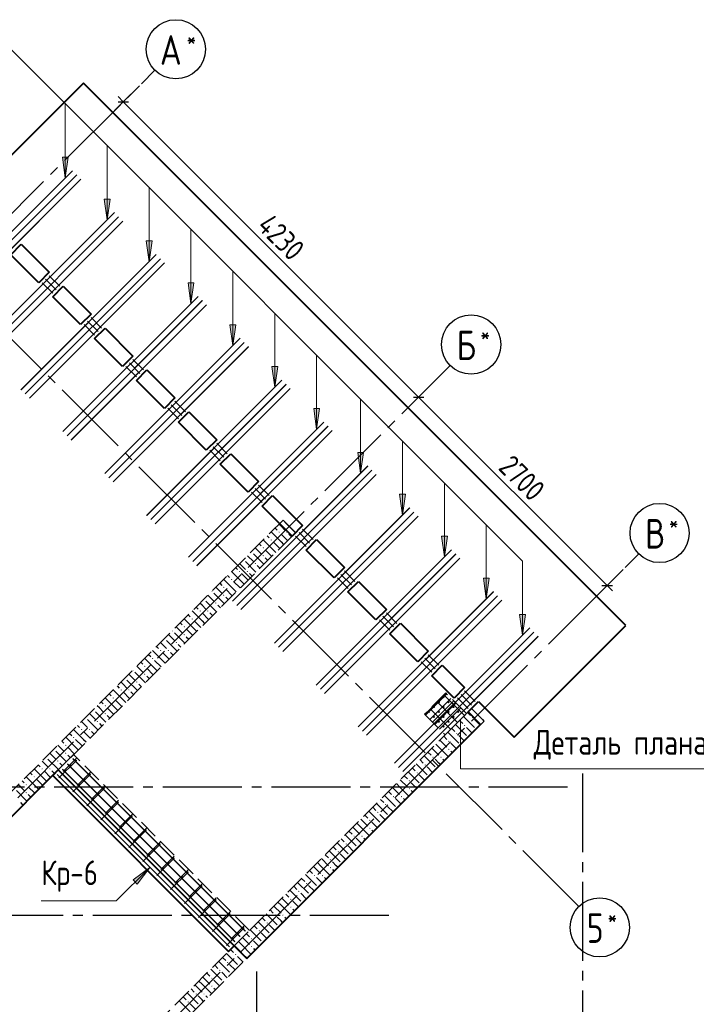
# Model space of a CAD drawing. Header units: millimetres. Extents: x 40580 to 1168286, y -220995 to 81020.
# Tile 171 of 194: x 497669 to 504522, y -115000 to -105025. Entities that reach past the tile are written whole.
import ezdxf

# ---------------------------------------------------------------- set-up
doc = ezdxf.new("R2010")
doc.units = ezdxf.units.MM
for name, pattern in [('______2', [270, 200, -70]), ('______5', [1100, 800, -100, 100, -100]), ('CENTER', [2, 1.25, -0.25, 0.25, -0.25])]:
    doc.linetypes.add(name, pattern=pattern)
for name, color, linetype, lineweight in [('S1 Стержни арматуры фон', 7, 'Continuous', 25), ('Standard', 7, 'Continuous', 25), ('Вспомогательная арматура', 52, 'Continuous', 25), ('ОСИ', 7, 'CENTER', 15), ('Основная', 7, 'Continuous', 40), ('Позиционная метка номер позиции', 7, 'Continuous', 13), ('Поперечное армирование AW фон', 7, 'Continuous', 25), ('Примечания', 7, 'Continuous', 13)]:
    doc.layers.add(name, color=color, linetype=linetype, lineweight=lineweight)
doc.layers.add('ЖБ Балка Нижележащая', color=7, linetype='______2', true_color=0x656565)
doc.layers.add('ЖБ Стена верхний уровень', color=7, linetype='______2', true_color=0x656565)
doc.styles.add('GOST 2.304', font='isocpeur.ttf', dxfattribs={"width": 0.8})
doc.styles.add('GOST 2.304-81', font='txt')
doc.styles.add('ISOCPEUR', font='isocpeur.ttf')

msp = doc.modelspace()

# ---------------------------------------------------------------- hatches: boundary and pattern name
at = {"layer": 'ЖБ Стена верхний уровень', "linetype": 'Continuous', "lineweight": -3, "transparency": 33554687}
for points in [[(500340.4, -110097.2), (500335.8, -110101.8), (500332, -110098), (500336.6, -110093.5)], [(500289.3, -110215.3), (500295.8, -110208.8), (500302.3, -110215.3), (500295.8, -110221.8)], [(500369.3, -110215.3), (500375.8, -110208.8), (500382.3, -110215.3), (500375.8, -110221.8)], [(500209.3, -110295.3), (500215.8, -110288.8), (500222.3, -110295.3), (500215.8, -110301.8)], [(500018.5, -110411.6), (500022.3, -110415.3), (500015.8, -110421.8), (500012, -110418.1)], [(500129.3, -110375.3), (500135.8, -110368.8), (500142.3, -110375.3), (500135.8, -110381.8)], [(499938.5, -110491.6), (499942.3, -110495.3), (499935.8, -110501.8), (499932, -110498.1)], [(500129.3, -110455.3), (500135.8, -110448.8), (500142.3, -110455.3), (500135.8, -110461.8)], [(499889.3, -110615.3), (499895.8, -110608.8), (499902.3, -110615.3), (499895.8, -110621.8)], [(499969.3, -110615.3), (499975.8, -110608.8), (499982.3, -110615.3), (499975.8, -110621.8)], [(500049.3, -110535.3), (500055.8, -110528.8), (500062.3, -110535.3), (500055.8, -110541.8)], [(499809.3, -110695.3), (499815.8, -110688.8), (499822.3, -110695.3), (499815.8, -110701.8)], [(499618.5, -110811.6), (499622.3, -110815.3), (499615.8, -110821.8), (499612, -110818.1)], [(499729.3, -110775.3), (499735.8, -110768.8), (499742.3, -110775.3), (499735.8, -110781.8)], [(499538.5, -110891.6), (499542.3, -110895.3), (499535.8, -110901.8), (499532, -110898.1)], [(499729.3, -110855.3), (499735.8, -110848.8), (499742.3, -110855.3), (499735.8, -110861.8)], [(499489.3, -111015.3), (499495.8, -111008.8), (499502.3, -111015.3), (499495.8, -111021.8)], [(499569.3, -111015.3), (499575.8, -111008.8), (499582.3, -111015.3), (499575.8, -111021.8)], [(499649.3, -110935.3), (499655.8, -110928.8), (499662.3, -110935.3), (499655.8, -110941.8)], [(499409.3, -111095.3), (499415.8, -111088.8), (499422.3, -111095.3), (499415.8, -111101.8)], [(499218.5, -111211.6), (499222.3, -111215.3), (499215.8, -111221.8), (499212, -111218.1)], [(499329.3, -111175.3), (499335.8, -111168.8), (499342.3, -111175.3), (499335.8, -111181.8)], [(499138.5, -111291.6), (499142.3, -111295.3), (499135.8, -111301.8), (499132, -111298.1)], [(499329.3, -111255.3), (499335.8, -111248.8), (499342.3, -111255.3), (499335.8, -111261.8)], [(499089.3, -111415.3), (499095.8, -111408.8), (499102.3, -111415.3), (499095.8, -111421.8)], [(499169.3, -111415.3), (499175.8, -111408.8), (499182.3, -111415.3), (499175.8, -111421.8)], [(499249.3, -111335.3), (499255.8, -111328.8), (499262.3, -111335.3), (499255.8, -111341.8)], [(499009.3, -111495.3), (499015.8, -111488.8), (499022.3, -111495.3), (499015.8, -111501.8)], [(498818.5, -111611.6), (498822.3, -111615.3), (498815.8, -111621.8), (498812, -111618.1)], [(498929.3, -111575.3), (498935.8, -111568.8), (498942.3, -111575.3), (498935.8, -111581.8)], [(498738.5, -111691.6), (498742.3, -111695.3), (498735.8, -111701.8), (498732, -111698.1)], [(498929.3, -111655.3), (498935.8, -111648.8), (498942.3, -111655.3), (498935.8, -111661.8)], [(498689.3, -111815.3), (498695.8, -111808.8), (498702.3, -111815.3), (498695.8, -111821.8)], [(498769.3, -111815.3), (498775.8, -111808.8), (498782.3, -111815.3), (498775.8, -111821.8)], [(498849.3, -111735.3), (498855.8, -111728.8), (498862.3, -111735.3), (498855.8, -111741.8)], [(498609.3, -111895.3), (498615.8, -111888.8), (498622.3, -111895.3), (498615.8, -111901.8)], [(498418.5, -112011.6), (498422.3, -112015.3), (498415.8, -112021.8), (498412, -112018.1)], [(498529.3, -111975.3), (498535.8, -111968.8), (498542.3, -111975.3), (498535.8, -111981.8)], [(498338.5, -112091.6), (498342.3, -112095.3), (498335.8, -112101.8), (498332, -112098.1)], [(498529.3, -112055.3), (498535.8, -112048.8), (498542.3, -112055.3), (498535.8, -112061.8)], [(502249.3, -112095.3), (502255.8, -112088.8), (502262.3, -112095.3), (502255.8, -112101.8)], [(502329.3, -112095.3), (502333.9, -112090.7), (502340.4, -112097.2), (502335.8, -112101.8)], [(498289.3, -112215.3), (498295.8, -112208.8), (498302.3, -112215.3), (498295.8, -112221.8)], [(498369.3, -112215.3), (498375.8, -112208.8), (498382.3, -112215.3), (498375.8, -112221.8)], [(498449.3, -112135.3), (498455.8, -112128.8), (498462.3, -112135.3), (498455.8, -112141.8)], [(502169.3, -112175.3), (502175.8, -112168.8), (502182.3, -112175.3), (502175.8, -112181.8)], [(498209.3, -112295.3), (498215.8, -112288.8), (498222.3, -112295.3), (498215.8, -112301.8)], [(502089.3, -112255.3), (502095.8, -112248.8), (502102.3, -112255.3), (502095.8, -112261.8)], [(498018.5, -112411.6), (498022.3, -112415.3), (498015.8, -112421.8), (498012, -112418.1)], [(498129.3, -112375.3), (498135.8, -112368.8), (498142.3, -112375.3), (498135.8, -112381.8)], [(502009.3, -112335.3), (502015.8, -112328.8), (502022.3, -112335.3), (502015.8, -112341.8)], [(502009.3, -112415.3), (502015.8, -112408.8), (502022.3, -112415.3), (502015.8, -112421.8)], [(497938.5, -112491.6), (497942.3, -112495.3), (497935.8, -112501.8), (497932, -112498.1)], [(498129.3, -112455.3), (498135.8, -112448.8), (498142.3, -112455.3), (498135.8, -112461.8)], [(501849.3, -112495.3), (501855.8, -112488.8), (501862.3, -112495.3), (501855.8, -112501.8)], [(501929.3, -112495.3), (501935.8, -112488.8), (501942.3, -112495.3), (501935.8, -112501.8)], [(497889.3, -112615.3), (497895.8, -112608.8), (497902.3, -112615.3), (497895.8, -112621.8)], [(497969.3, -112615.3), (497975.8, -112608.8), (497982.3, -112615.3), (497975.8, -112621.8)], [(498049.3, -112535.3), (498055.8, -112528.8), (498062.3, -112535.3), (498055.8, -112541.8)], [(501769.3, -112575.3), (501775.8, -112568.8), (501782.3, -112575.3), (501775.8, -112581.8)], [(497809.3, -112695.3), (497815.8, -112688.8), (497822.3, -112695.3), (497815.8, -112701.8)], [(501689.3, -112655.3), (501695.8, -112648.8), (501702.3, -112655.3), (501695.8, -112661.8)], [(497729.3, -112775.3), (497735.8, -112768.8), (497742.3, -112775.3), (497735.8, -112781.8)], [(501609.3, -112735.3), (501615.8, -112728.8), (501622.3, -112735.3), (501615.8, -112741.8)], [(501609.3, -112815.3), (501615.8, -112808.8), (501622.3, -112815.3), (501615.8, -112821.8)], [(497729.3, -112855.3), (497735.8, -112848.8), (497742.3, -112855.3), (497735.8, -112861.8)], [(501449.3, -112895.3), (501455.8, -112888.8), (501462.3, -112895.3), (501455.8, -112901.8)], [(501529.3, -112895.3), (501535.8, -112888.8), (501542.3, -112895.3), (501535.8, -112901.8)], [(501369.3, -112975.3), (501375.8, -112968.8), (501382.3, -112975.3), (501375.8, -112981.8)], [(501289.3, -113055.3), (501295.8, -113048.8), (501302.3, -113055.3), (501295.8, -113061.8)], [(501209.3, -113135.3), (501215.8, -113128.8), (501222.3, -113135.3), (501215.8, -113141.8)], [(501209.3, -113215.3), (501215.8, -113208.8), (501222.3, -113215.3), (501215.8, -113221.8)], [(501049.3, -113295.3), (501055.8, -113288.8), (501062.3, -113295.3), (501055.8, -113301.8)], [(501129.3, -113295.3), (501135.8, -113288.8), (501142.3, -113295.3), (501135.8, -113301.8)], [(500969.3, -113375.3), (500975.8, -113368.8), (500982.3, -113375.3), (500975.8, -113381.8)], [(500889.3, -113455.3), (500895.8, -113448.8), (500902.3, -113455.3), (500895.8, -113461.8)], [(500809.3, -113535.3), (500815.8, -113528.8), (500822.3, -113535.3), (500815.8, -113541.8)], [(500809.3, -113615.3), (500815.8, -113608.8), (500822.3, -113615.3), (500815.8, -113621.8)], [(500649.3, -113695.3), (500655.8, -113688.8), (500662.3, -113695.3), (500655.8, -113701.8)], [(500729.3, -113695.3), (500735.8, -113688.8), (500742.3, -113695.3), (500735.8, -113701.8)], [(500569.3, -113775.3), (500575.8, -113768.8), (500582.3, -113775.3), (500575.8, -113781.8)], [(500489.3, -113855.3), (500495.8, -113848.8), (500502.3, -113855.3), (500495.8, -113861.8)], [(500409.3, -113935.3), (500415.8, -113928.8), (500422.3, -113935.3), (500415.8, -113941.8)], [(500409.3, -114015.3), (500415.8, -114008.8), (500422.3, -114015.3), (500415.8, -114021.8)], [(500249.3, -114095.3), (500255.8, -114088.8), (500262.3, -114095.3), (500255.8, -114101.8)], [(500329.3, -114095.3), (500335.8, -114088.8), (500342.3, -114095.3), (500335.8, -114101.8)], [(500169.3, -114175.3), (500175.8, -114168.8), (500182.3, -114175.3), (500175.8, -114181.8)], [(500089.3, -114255.3), (500095.8, -114248.8), (500102.3, -114255.3), (500095.8, -114261.8)], [(500009.3, -114335.3), (500015.8, -114328.8), (500022.3, -114335.3), (500015.8, -114341.8)], [(500009.3, -114415.3), (500015.8, -114408.8), (500022.3, -114415.3), (500015.8, -114421.8)], [(499849.3, -114495.3), (499855.8, -114488.8), (499862.3, -114495.3), (499855.8, -114501.8)], [(499929.3, -114495.3), (499935.8, -114488.8), (499942.3, -114495.3), (499935.8, -114501.8)], [(499769.3, -114575.3), (499775.8, -114568.8), (499782.3, -114575.3), (499775.8, -114581.8)], [(499689.3, -114655.3), (499695.8, -114648.8), (499702.3, -114655.3), (499695.8, -114661.8)], [(499609.3, -114735.3), (499615.8, -114728.8), (499622.3, -114735.3), (499615.8, -114741.8)], [(499609.3, -114815.3), (499615.8, -114808.8), (499622.3, -114815.3), (499615.8, -114821.8)], [(499449.3, -114895.3), (499455.8, -114888.8), (499462.3, -114895.3), (499455.8, -114901.8)], [(499529.3, -114895.3), (499535.8, -114888.8), (499542.3, -114895.3), (499535.8, -114901.8)], [(499369.3, -114975.3), (499375.8, -114968.8), (499382.3, -114975.3), (499375.8, -114981.8)]]:
    msp.add_hatch(color=7, dxfattribs=at).paths.add_polyline_path(points, flags=16)
at = {"layer": 'Позиционная метка номер позиции', "linetype": 'Continuous', "lineweight": 13, "transparency": 33554687}
for points in [[(498161.3, -106417.7), (498131.3, -106627.7), (498101.3, -106417.7)], [(498585.6, -106842), (498555.6, -107052), (498525.6, -106842)], [(499009.8, -107266.2), (498979.8, -107476.2), (498949.8, -107266.2)], [(499434.1, -107690.5), (499404.1, -107900.5), (499374.1, -107690.5)], [(499858.4, -108114.8), (499828.4, -108324.8), (499798.4, -108114.8)], [(500282.6, -108539), (500252.6, -108749), (500222.6, -108539)], [(500706.9, -108963.3), (500676.9, -109173.3), (500646.9, -108963.3)], [(501152.4, -109408.8), (501122.4, -109618.8), (501092.4, -109408.8)], [(501576.6, -109833), (501546.6, -110043), (501516.6, -109833)], [(502000.9, -110257.3), (501970.9, -110467.3), (501940.9, -110257.3)], [(502425.2, -110681.6), (502395.2, -110891.6), (502365.2, -110681.6)], [(502792.9, -111049.3), (502762.9, -111259.3), (502732.9, -111049.3)], [(502792.9, -111049.3), (502762.9, -111259.3), (502732.9, -111049.3)], [(498817.6, -113739.4), (498987.3, -113612.1), (498860, -113781.8)]]:
    msp.add_hatch(color=7, dxfattribs=at).paths.add_polyline_path(points, flags=16)

# ---------------------------------------------------------------- linework, layer by layer
at = {"color": 7, "linetype": 'Continuous', "lineweight": 25, "transparency": 33554687}
for centre in [(501962.9, -111889.5), (501863.9, -111988.5), (501913.4, -111939), (501962.9, -111988.5), (502012.4, -111939), (502061.9, -111988.5), (501814.4, -112038), (501863.9, -112087.5), (501913.4, -112038), (501962.9, -112087.5), (502012.4, -112038), (502061.9, -112087.5), (502111.4, -112038), (501913.4, -112137), (501962.9, -112186.5), (502012.4, -112137)]:
    msp.add_circle(centre, 5, dxfattribs=at)
at = {"layer": 'S1 Стержни арматуры фон', "color": 7, "linetype": 'Continuous', "lineweight": -3, "transparency": 33554687}
for p, q in [((498203.9, -106555.1), (496833.6, -107925.5)), ((498203.2, -106555.8), (496834.3, -107924.8)), ((498246.4, -106597.5), (496876, -107967.9)), ((498245.7, -106598.2), (496876.7, -107967.2)), ((498288.8, -106639.9), (496918.4, -108010.3)), ((498288.1, -106640.6), (496919.1, -108009.6)), ((498628.2, -106979.3), (497257.8, -108349.7)), ((498627.5, -106980.1), (497258.5, -108349)), ((498670.6, -107021.8), (497300.3, -108392.1)), ((498669.9, -107022.5), (497301, -108391.4)), ((498713.1, -107064.2), (497342.7, -108434.6)), ((498712.4, -107064.9), (497343.4, -108433.9)), ((499052.5, -107403.6), (497682.1, -108774)), ((499051.8, -107404.3), (497682.8, -108773.3)), ((499094.9, -107446), (497724.5, -108816.4)), ((499094.2, -107446.8), (497725.2, -108815.7)), ((499137.3, -107488.5), (497767, -108858.8)), ((499136.6, -107489.2), (497767.7, -108858.1)), ((499476.7, -107827.9), (498106.4, -109198.2)), ((499476, -107828.6), (498107.1, -109197.5)), ((499519.2, -107870.3), (498148.8, -109240.7)), ((499518.5, -107871), (498149.5, -109240)), ((499561.6, -107912.7), (498191.2, -109283.1)), ((499560.9, -107913.4), (498191.9, -109282.4)), ((499901, -108252.1), (498530.6, -109622.5)), ((499900.3, -108252.9), (498531.3, -109621.8)), ((499943.4, -108294.6), (498573.1, -109664.9)), ((499942.7, -108295.3), (498573.8, -109664.2)), ((499985.9, -108337), (498615.5, -109707.4)), ((499985.1, -108337.7), (498616.2, -109706.7)), ((500325.3, -108676.4), (498954.9, -110046.8)), ((500324.6, -108677.1), (498955.6, -110046.1)), ((500367.7, -108718.8), (498997.3, -110089.2)), ((500367, -108719.5), (498998, -110088.5)), ((500410.1, -108761.3), (499039.7, -110131.6)), ((500409.4, -108762), (499040.4, -110130.9)), ((500749.5, -109100.7), (499379.2, -110471)), ((500748.8, -109101.4), (499379.9, -110470.3)), ((500792, -109143.1), (499421.6, -110513.5)), ((500791.2, -109143.8), (499422.3, -110512.8)), ((500834.4, -109185.5), (499464, -110555.9)), ((500833.7, -109186.2), (499464.7, -110555.2)), ((501195, -109546.1), (499824.6, -110916.5)), ((501194.3, -109546.9), (499825.3, -110915.8)), ((501237.4, -109588.6), (499867.1, -110958.9)), ((501236.7, -109589.3), (499867.8, -110958.2)), ((501279.9, -109631), (499909.5, -111001.4)), ((501279.1, -109631.7), (499910.2, -111000.7)), ((501619.3, -109970.4), (500248.9, -111340.8)), ((501618.6, -109971.1), (500249.6, -111340.1)), ((501661.7, -110012.8), (500291.3, -111383.2)), ((501661, -110013.5), (500292, -111382.5)), ((501704.1, -110055.3), (500333.8, -111425.6)), ((501703.4, -110056), (500334.5, -111424.9)), ((502043.5, -110394.7), (500673.2, -111765)), ((502042.8, -110395.4), (500673.9, -111764.3)), ((502086, -110437.1), (500715.6, -111807.5)), ((502085.2, -110437.8), (500716.3, -111806.8)), ((502128.4, -110479.5), (500758, -111849.9)), ((502127.7, -110480.2), (500758.7, -111849.2)), ((502467.8, -110818.9), (501097.4, -112189.3)), ((502467.1, -110819.6), (501098.1, -112188.6)), ((502510.2, -110861.4), (501139.9, -112231.7)), ((502509.5, -110862.1), (501140.6, -112231)), ((502552.7, -110903.8), (501182.3, -112274.2)), ((502551.9, -110904.5), (501183, -112273.5)), ((502835.5, -111186.6), (501465.1, -112557)), ((502834.8, -111187.3), (501465.8, -112556.3)), ((502877.9, -111229.1), (501507.5, -112599.4)), ((502877.2, -111229.8), (501508.3, -112598.7)), ((502920.3, -111271.5), (501550, -112641.9)), ((502919.6, -111272.2), (501550.7, -112641.2)), ((498109.9, -112642.6), (498245, -112507.5)), ((499955.5, -114259), (498207.5, -112511)), ((499955.4, -114259), (498207.5, -112511)), ((499952.6, -114259), (498207.5, -112513.9)), ((498066.8, -112705.5), (498244.1, -112528.1)), ((499902.5, -114312), (498154.5, -112564)), ((499902.4, -114312), (498154.5, -112564.1)), ((499899.6, -114312), (498154.5, -112566.9)), ((499793.4, -114418.2), (498048.3, -112673.1)), ((499793.5, -114418.1), (498048.4, -112673)), ((499849.4, -114365.1), (498101.4, -112617.1)), ((499846.6, -114365.1), (498101.4, -112619.9)), ((499849.4, -114365), (498101.5, -112617.1)), ((498208.2, -112846.9), (498385.6, -112669.5)), ((498251.3, -112784), (498386.4, -112648.9)), ((498349.6, -112988.3), (498527, -112811)), ((498392.7, -112925.4), (498527.8, -112790.4)), ((498491, -113129.8), (498668.4, -112952.4)), ((498534.2, -113066.8), (498669.2, -112931.8)), ((498632.4, -113271.2), (498809.8, -113093.8)), ((498675.6, -113208.3), (498810.6, -113073.2)), ((498817, -113349.7), (498952.1, -113214.6)), ((498773.9, -113412.6), (498951.3, -113235.2)), ((498915.3, -113554), (499092.7, -113376.6)), ((498958.4, -113491.1), (499093.5, -113356)), ((499099.8, -113632.5), (499234.9, -113497.5)), ((499056.7, -113695.4), (499234.1, -113518.1)), ((499198.1, -113836.9), (499375.5, -113659.5)), ((499241.3, -113773.9), (499376.3, -113638.9)), ((499339.6, -113978.3), (499516.9, -113800.9)), ((499382.7, -113915.4), (499517.8, -113780.3)), ((499481, -114119.7), (499658.4, -113942.3)), ((499524.1, -114056.8), (499659.2, -113921.7)), ((499622.4, -114261.1), (499799.8, -114083.7)), ((499665.5, -114198.2), (499800.6, -114063.1)), ((499807, -114339.6), (499942, -114204.6)), ((499763.8, -114402.6), (499941.2, -114225.2))]:
    msp.add_line(p, q, dxfattribs=at)
at = {"layer": 'S1 Стержни арматуры фон', "color": 180, "linetype": 'Continuous', "lineweight": 50, "transparency": 33554687}
for centre in [(498181.3, -112581), (498234.4, -112528), (498128.3, -112634.1), (498375.8, -112669.4), (498269.7, -112775.5), (498322.7, -112722.5), (498517.2, -112810.9), (498411.1, -112916.9), (498464.2, -112863.9), (498605.6, -113005.3), (498658.6, -112952.3), (498552.5, -113058.4), (498800, -113093.7), (498694, -113199.8), (498747, -113146.7), (498888.4, -113288.2), (498941.5, -113235.1), (498835.4, -113341.2), (499082.9, -113376.5), (498976.8, -113482.6), (499029.8, -113429.6), (499171.3, -113571), (499224.3, -113518), (499118.2, -113624), (499312.7, -113712.4), (499365.7, -113659.4), (499259.7, -113765.5), (499507.1, -113800.8), (499401.1, -113906.9), (499454.1, -113853.8), (499595.5, -113995.3), (499648.6, -113942.2), (499542.5, -114048.3), (499790, -114083.6), (499683.9, -114189.7), (499737, -114136.7), (499878.4, -114278.1), (499931.4, -114225.1), (499825.3, -114331.1)]:
    msp.add_circle(centre, 3, dxfattribs=at)
at = {"layer": 'Standard', "color": 251, "linetype": 'Continuous', "lineweight": -3, "true_color": 0x656565, "transparency": 33554687}
for p, q in [((498718.8, -105856.4), (498881.8, -105693.4)), ((498718.8, -105856.4), (498807.2, -105768)), ((498718.8, -105856.4), (498630.4, -105944.8)), ((501709.9, -108847.4), (501798.3, -108759.1)), ((501709.9, -108847.4), (501621.5, -108935.8)), ((503619.1, -110756.6), (503782.1, -110593.6)), ((503619.1, -110756.6), (503707.4, -110668.2)), ((503619.1, -110756.6), (503530.7, -110845))]:
    msp.add_line(p, q, dxfattribs=at)
at = {"layer": 'Standard', "color": 7, "linetype": 'Continuous', "lineweight": -3, "transparency": 33554687}
for p, q in [((498718.8, -105856.4), (498665.8, -105803.3)), ((498718.8, -105856.4), (501709.9, -108847.4)), ((501709.9, -108847.4), (503619.1, -110756.6)), ((503619.1, -110756.6), (503672.1, -110809.7))]:
    msp.add_line(p, q, dxfattribs=at)
at = {"layer": 'Standard', "color": 7, "linetype": 'Continuous', "lineweight": 25, "transparency": 33554687}
for p, q in [((498665.8, -105856.4), (498771.8, -105856.4)), ((501656.8, -108847.4), (501762.9, -108847.4)), ((503566, -110756.6), (503672.1, -110756.6))]:
    msp.add_line(p, q, dxfattribs=at)
at = {"layer": 'Standard', "color": 251, "linetype": 'Continuous', "lineweight": -3, "true_color": 0x656565, "transparency": 33554687}
msp.add_lwpolyline([(501709.9, -108847.4), (501721.9, -108835.4), (501721.9, -108835.4), (501872.9, -108684.4)], dxfattribs=at)
at = {"layer": 'Вспомогательная арматура', "color": 7, "linetype": 'Continuous', "lineweight": 25, "transparency": 33554687}
for p, q in [((501985.7, -111852.6), (501777.1, -112061.2)), ((502035.2, -111902.1), (501826.6, -112110.7)), ((502084.7, -111951.6), (501876.1, -112160.2)), ((502134.2, -112001.1), (501925.6, -112209.7))]:
    msp.add_line(p, q, dxfattribs=at)
at = {"layer": 'ЖБ Балка Нижележащая', "color": 251, "linetype": '______2', "lineweight": -3, "true_color": 0x656565, "transparency": 33554687}
for p, q in [((498215.3, -112469.3), (498059.7, -112624.9)), ((499997.2, -114251.3), (498215.3, -112469.3)), ((499841.6, -114406.8), (499997.2, -114251.3))]:
    msp.add_line(p, q, dxfattribs=at)
at = {"layer": 'ЖБ Стена верхний уровень', "color": 251, "linetype": '______2', "lineweight": -3, "true_color": 0x656565, "transparency": 33554687}
for p, q in [((500336.6, -110093.5), (497486.9, -112943.1)), ((500463.9, -110220.7), (500336.6, -110093.5)), ((497614.2, -113070.4), (500463.9, -110220.7)), ((502245.8, -112002.7), (497395, -116853.4)), ((502373, -112129.9), (502245.8, -112002.7)), ((496157.6, -118345.4), (502373, -112129.9))]:
    msp.add_line(p, q, dxfattribs=at)
at = {"layer": 'ЖБ Стена верхний уровень', "color": 9, "linetype": 'Continuous', "lineweight": -3, "true_color": 0xc7c7c7, "transparency": 33554687}
for p, q in [((500355.8, -110115.3), (500462.5, -110222.1)), ((500315.8, -110315.3), (500215.2, -110214.8)), ((500255.2, -110174.8), (500275.8, -110195.3)), ((500315.8, -110155.3), (500295.2, -110134.8)), ((500355.8, -110195.3), (500315.8, -110155.3)), ((500235.8, -110395.3), (500135.2, -110294.8)), ((500175.2, -110254.8), (500195.8, -110275.3)), ((500235.8, -110315.3), (500302.5, -110382.1)), ((500315.8, -110235.3), (500382.5, -110302.1)), ((500315.8, -110315.3), (500342.5, -110342.1)), ((500395.8, -110235.3), (500422.5, -110262.1)), ((500075.8, -110395.3), (500055.2, -110374.8)), ((500115.8, -110435.3), (500075.8, -110395.3)), ((500095.3, -110334.8), (500115.8, -110355.3)), ((500155.8, -110395.3), (500222.5, -110462.1)), ((500235.8, -110395.3), (500262.5, -110422.1)), ((499955.8, -110515.3), (500062.5, -110622.1)), ((499975.2, -110454.8), (500035.8, -110515.3)), ((500035.8, -110435.3), (500142.5, -110542.1)), ((500155.8, -110475.3), (500182.5, -110502.1)), ((499915.8, -110715.3), (499815.2, -110614.8)), ((499855.2, -110574.8), (499875.8, -110595.3)), ((499915.8, -110555.3), (499895.2, -110534.8)), ((499955.8, -110595.3), (499915.8, -110555.3)), ((500075.8, -110555.3), (500102.5, -110582.1)), ((499835.8, -110795.3), (499735.2, -110694.8)), ((499775.2, -110654.8), (499795.8, -110675.3)), ((499835.8, -110715.3), (499902.5, -110782.1)), ((499915.8, -110635.3), (499982.5, -110702.1)), ((499915.8, -110715.3), (499942.5, -110742.1)), ((499995.8, -110635.3), (500022.5, -110662.1)), ((499675.8, -110795.3), (499655.2, -110774.8)), ((499715.8, -110835.3), (499675.8, -110795.3)), ((499695.3, -110734.8), (499715.8, -110755.3)), ((499755.8, -110795.3), (499822.5, -110862.1)), ((499835.8, -110795.3), (499862.5, -110822.1)), ((499555.8, -110915.3), (499662.5, -111022.1)), ((499575.2, -110854.8), (499635.8, -110915.3)), ((499635.8, -110835.3), (499742.5, -110942.1)), ((499755.8, -110875.3), (499782.5, -110902.1)), ((499515.8, -111115.3), (499415.2, -111014.8)), ((499455.2, -110974.8), (499475.8, -110995.3)), ((499515.8, -110955.3), (499495.2, -110934.8)), ((499555.8, -110995.3), (499515.8, -110955.3)), ((499675.8, -110955.3), (499702.5, -110982.1)), ((499435.8, -111195.3), (499335.2, -111094.8)), ((499375.2, -111054.8), (499395.8, -111075.3)), ((499435.8, -111115.3), (499502.5, -111182.1)), ((499515.8, -111035.3), (499582.5, -111102.1)), ((499515.8, -111115.3), (499542.5, -111142.1)), ((499595.8, -111035.3), (499622.5, -111062.1)), ((499275.8, -111195.3), (499255.2, -111174.8)), ((499315.8, -111235.3), (499275.8, -111195.3)), ((499295.3, -111134.8), (499315.8, -111155.3)), ((499355.8, -111195.3), (499422.5, -111262.1)), ((499435.8, -111195.3), (499462.5, -111222.1)), ((499155.8, -111315.3), (499262.5, -111422.1)), ((499175.2, -111254.8), (499235.8, -111315.3)), ((499235.8, -111235.3), (499342.5, -111342.1)), ((499355.8, -111275.3), (499382.5, -111302.1)), ((499115.8, -111515.3), (499015.2, -111414.8)), ((499055.2, -111374.8), (499075.8, -111395.3)), ((499115.8, -111355.3), (499095.2, -111334.8)), ((499155.8, -111395.3), (499115.8, -111355.3)), ((499275.8, -111355.3), (499302.5, -111382.1)), ((499035.8, -111595.3), (498935.2, -111494.8)), ((498975.2, -111454.8), (498995.8, -111475.3)), ((499035.8, -111515.3), (499102.5, -111582.1)), ((499115.8, -111435.3), (499182.5, -111502.1)), ((499115.8, -111515.3), (499142.5, -111542.1)), ((499195.8, -111435.3), (499222.5, -111462.1)), ((498875.8, -111595.3), (498855.2, -111574.8)), ((498915.8, -111635.3), (498875.8, -111595.3)), ((498895.3, -111534.8), (498915.8, -111555.3)), ((498955.8, -111595.3), (499022.5, -111662.1)), ((499035.8, -111595.3), (499062.5, -111622.1)), ((498755.8, -111715.3), (498862.5, -111822.1)), ((498775.2, -111654.8), (498835.8, -111715.3)), ((498835.8, -111635.3), (498942.5, -111742.1)), ((498955.8, -111675.3), (498982.5, -111702.1)), ((498715.8, -111915.3), (498615.2, -111814.8)), ((498655.2, -111774.8), (498675.8, -111795.3)), ((498715.8, -111755.3), (498695.2, -111734.8)), ((498755.8, -111795.3), (498715.8, -111755.3)), ((498875.8, -111755.3), (498902.5, -111782.1)), ((498635.8, -111995.3), (498535.2, -111894.8)), ((498575.2, -111854.8), (498595.8, -111875.3)), ((498635.8, -111915.3), (498702.5, -111982.1)), ((498715.8, -111835.3), (498782.5, -111902.1)), ((498715.8, -111915.3), (498742.5, -111942.1)), ((498795.8, -111835.3), (498822.5, -111862.1)), ((498475.8, -111995.3), (498455.2, -111974.8)), ((498515.8, -112035.3), (498475.8, -111995.3)), ((498495.3, -111934.8), (498515.8, -111955.3)), ((498555.8, -111995.3), (498622.5, -112062.1)), ((498635.8, -111995.3), (498662.5, -112022.1)), ((502244.4, -112004), (502315.8, -112075.3)), ((498355.8, -112115.3), (498462.5, -112222.1)), ((498375.2, -112054.8), (498435.8, -112115.3)), ((498435.8, -112035.3), (498542.5, -112142.1)), ((498555.8, -112075.3), (498582.5, -112102.1)), ((502164.4, -112084), (502275.8, -112195.3)), ((502204.4, -112044), (502235.8, -112075.3)), ((502315.8, -112155.3), (502275.8, -112115.3)), ((502355.8, -112115.3), (502371.7, -112131.3)), ((498315.8, -112315.3), (498215.2, -112214.8)), ((498255.2, -112174.8), (498275.8, -112195.3)), ((498315.8, -112155.3), (498295.2, -112134.8)), ((498355.8, -112195.3), (498315.8, -112155.3)), ((498475.8, -112155.3), (498502.5, -112182.1)), ((502044.4, -112204), (502075.8, -112235.3)), ((502084.4, -112164), (502195.8, -112275.3)), ((502124.4, -112124), (502155.8, -112155.3)), ((502251.7, -112251.3), (502195.8, -112195.3)), ((502331.7, -112171.3), (502315.8, -112155.3)), ((498235.8, -112395.3), (498135.2, -112294.8)), ((498175.2, -112254.8), (498195.8, -112275.3)), ((498235.8, -112315.3), (498302.5, -112382.1)), ((498315.8, -112235.3), (498382.5, -112302.1)), ((498315.8, -112315.3), (498342.5, -112342.1)), ((498395.8, -112235.3), (498422.5, -112262.1)), ((501964.4, -112284), (501995.8, -112315.3)), ((502004.4, -112244), (502115.8, -112355.3)), ((502171.7, -112331.3), (502115.8, -112275.3)), ((498075.8, -112395.3), (498055.2, -112374.8)), ((498115.8, -112435.3), (498075.8, -112395.3)), ((498095.3, -112334.8), (498115.8, -112355.3)), ((498155.8, -112395.3), (498222.5, -112462.1)), ((498235.8, -112395.3), (498262.5, -112422.1)), ((501844.4, -112404), (501915.8, -112475.3)), ((501884.4, -112364), (501915.8, -112395.3)), ((501915.8, -112395.3), (502011.7, -112491.3)), ((501924.4, -112324), (501995.8, -112395.3)), ((502075.8, -112395.3), (502035.8, -112355.3)), ((502091.7, -112411.3), (502075.8, -112395.3)), ((497955.8, -112515.3), (498062.5, -112622.1)), ((497975.2, -112454.8), (498035.8, -112515.3)), ((498035.8, -112435.3), (498142.5, -112542.1)), ((498155.8, -112475.3), (498182.5, -112502.1)), ((501764.4, -112484), (501875.8, -112595.3)), ((501804.4, -112444), (501835.8, -112475.3)), ((501915.8, -112555.3), (501875.8, -112515.3)), ((501955.8, -112515.3), (501971.7, -112531.3)), ((502035.8, -112435.3), (502051.7, -112451.3)), ((497915.8, -112715.3), (497815.2, -112614.8)), ((497855.2, -112574.8), (497875.8, -112595.3)), ((497915.8, -112555.3), (497895.2, -112534.8)), ((497955.8, -112595.3), (497915.8, -112555.3)), ((498075.8, -112555.3), (498102.5, -112582.1)), ((501644.4, -112604), (501675.8, -112635.3)), ((501684.4, -112564), (501795.8, -112675.3)), ((501724.4, -112524), (501755.8, -112555.3)), ((501851.7, -112651.3), (501795.8, -112595.3)), ((501931.7, -112571.3), (501915.8, -112555.3)), ((497835.8, -112795.3), (497735.2, -112694.8)), ((497775.3, -112654.8), (497795.8, -112675.3)), ((497835.8, -112715.3), (497902.5, -112782.1)), ((497915.8, -112635.3), (497982.5, -112702.1)), ((497915.8, -112715.3), (497942.5, -112742.1)), ((497995.8, -112635.3), (498022.5, -112662.1)), ((501564.4, -112684), (501595.8, -112715.3)), ((501604.4, -112644), (501715.8, -112755.3)), ((501771.7, -112731.3), (501715.8, -112675.3)), ((497675.8, -112795.3), (497655.2, -112774.8)), ((497715.8, -112835.3), (497675.8, -112795.3)), ((497695.3, -112734.8), (497715.8, -112755.3)), ((497755.8, -112795.3), (497822.5, -112862.1)), ((497835.8, -112795.3), (497862.5, -112822.1)), ((501444.4, -112804), (501515.8, -112875.3)), ((501484.4, -112764), (501515.8, -112795.3)), ((501515.8, -112795.3), (501611.7, -112891.3)), ((501524.4, -112724), (501595.8, -112795.3)), ((501675.8, -112795.3), (501635.8, -112755.3)), ((501691.7, -112811.3), (501675.8, -112795.3)), ((497635.8, -112835.3), (497742.5, -112942.1)), ((497755.8, -112875.3), (497782.5, -112902.1)), ((501364.4, -112884), (501475.8, -112995.3)), ((501404.4, -112844), (501435.8, -112875.3)), ((501515.8, -112955.3), (501475.8, -112915.3)), ((501555.8, -112915.3), (501571.7, -112931.3)), ((501635.8, -112835.3), (501651.7, -112851.3)), ((497675.8, -112955.3), (497702.5, -112982.1)), ((501244.4, -113004), (501275.8, -113035.3)), ((501284.4, -112964), (501395.8, -113075.3)), ((501324.4, -112924), (501355.8, -112955.3)), ((501451.7, -113051.3), (501395.8, -112995.3)), ((501531.7, -112971.3), (501515.8, -112955.3)), ((501164.4, -113084), (501195.8, -113115.3)), ((501204.4, -113044), (501315.8, -113155.3)), ((501371.7, -113131.3), (501315.8, -113075.3)), ((501044.4, -113204), (501115.8, -113275.3)), ((501084.4, -113164), (501115.8, -113195.3)), ((501115.8, -113195.3), (501211.7, -113291.3)), ((501124.4, -113124), (501195.8, -113195.3)), ((501275.8, -113195.3), (501235.8, -113155.3)), ((501291.7, -113211.3), (501275.8, -113195.3)), ((500964.4, -113284), (501075.8, -113395.3)), ((501004.4, -113244), (501035.8, -113275.3)), ((501235.8, -113235.3), (501251.7, -113251.3)), ((500844.4, -113404), (500875.8, -113435.3)), ((500884.4, -113364), (500995.8, -113475.3)), ((500924.4, -113324), (500955.8, -113355.3)), ((501051.7, -113451.3), (500995.8, -113395.3)), ((501115.8, -113355.3), (501075.8, -113315.3)), ((501131.7, -113371.3), (501115.8, -113355.3)), ((501155.8, -113315.3), (501171.7, -113331.3)), ((500764.4, -113484), (500795.8, -113515.3)), ((500804.4, -113444), (500915.8, -113555.3)), ((500971.7, -113531.3), (500915.8, -113475.3)), ((500644.4, -113604), (500715.8, -113675.3)), ((500684.4, -113564), (500715.8, -113595.3)), ((500715.8, -113595.3), (500811.7, -113691.3)), ((500724.4, -113524), (500795.8, -113595.3)), ((500875.8, -113595.3), (500835.8, -113555.3)), ((500891.7, -113611.3), (500875.8, -113595.3)), ((500564.4, -113684), (500675.8, -113795.3)), ((500604.4, -113644), (500635.8, -113675.3)), ((500835.8, -113635.3), (500851.7, -113651.3)), ((500444.4, -113804), (500475.8, -113835.3)), ((500484.4, -113764), (500595.8, -113875.3)), ((500524.4, -113724), (500555.8, -113755.3)), ((500651.7, -113851.3), (500595.8, -113795.3)), ((500715.8, -113755.3), (500675.8, -113715.3)), ((500731.7, -113771.3), (500715.8, -113755.3)), ((500755.8, -113715.3), (500771.7, -113731.3)), ((500364.4, -113884), (500395.8, -113915.3)), ((500404.4, -113844), (500515.8, -113955.3)), ((500571.7, -113931.3), (500515.8, -113875.3)), ((500244.4, -114004), (500315.8, -114075.3)), ((500284.4, -113964), (500315.8, -113995.3)), ((500315.8, -113995.3), (500411.7, -114091.3)), ((500324.4, -113924), (500395.8, -113995.3)), ((500475.8, -113995.3), (500435.8, -113955.3)), ((500491.7, -114011.3), (500475.8, -113995.3)), ((500164.4, -114084), (500275.8, -114195.3)), ((500204.4, -114044), (500235.8, -114075.3)), ((500435.8, -114035.3), (500451.7, -114051.3)), ((500044.4, -114204), (500075.8, -114235.3)), ((500084.4, -114164), (500195.8, -114275.3)), ((500124.4, -114124), (500155.8, -114155.3)), ((500251.7, -114251.3), (500195.8, -114195.3)), ((500315.8, -114155.3), (500275.8, -114115.3)), ((500331.7, -114171.3), (500315.8, -114155.3)), ((500355.8, -114115.3), (500371.7, -114131.3)), ((499964.4, -114284), (499995.8, -114315.3)), ((500004.4, -114244), (500115.8, -114355.3)), ((500171.7, -114331.3), (500115.8, -114275.3)), ((499844.4, -114404), (499915.8, -114475.3)), ((499884.4, -114364), (499915.8, -114395.3)), ((499915.8, -114395.3), (500011.7, -114491.3)), ((499924.4, -114324), (499995.8, -114395.3)), ((500075.8, -114395.3), (500035.8, -114355.3)), ((500091.7, -114411.3), (500075.8, -114395.3)), ((499764.4, -114484), (499875.8, -114595.3)), ((499804.4, -114444), (499835.8, -114475.3)), ((500035.8, -114435.3), (500051.7, -114451.3)), ((499644.4, -114604), (499675.8, -114635.3)), ((499684.4, -114564), (499795.8, -114675.3)), ((499724.4, -114524), (499755.8, -114555.3)), ((499851.7, -114651.3), (499795.8, -114595.3)), ((499915.8, -114555.3), (499875.8, -114515.3)), ((499931.7, -114571.3), (499915.8, -114555.3)), ((499955.8, -114515.3), (499971.7, -114531.3)), ((499564.4, -114684), (499595.8, -114715.3)), ((499604.4, -114644), (499715.8, -114755.3)), ((499771.7, -114731.3), (499715.8, -114675.3)), ((499444.4, -114804), (499515.8, -114875.3)), ((499484.4, -114764), (499515.8, -114795.3)), ((499515.8, -114795.3), (499611.7, -114891.3)), ((499524.4, -114724), (499595.8, -114795.3)), ((499675.8, -114795.3), (499635.8, -114755.3)), ((499691.7, -114811.3), (499675.8, -114795.3)), ((499364.4, -114884), (499475.8, -114995.3)), ((499404.4, -114844), (499435.8, -114875.3)), ((499635.8, -114835.3), (499651.7, -114851.3)), ((499284.4, -114964), (499395.8, -115075.3)), ((499324.4, -114924), (499355.8, -114955.3)), ((499451.7, -115051.3), (499395.8, -114995.3)), ((499515.8, -114955.3), (499475.8, -114915.3)), ((499531.7, -114971.3), (499515.8, -114955.3)), ((499555.8, -114915.3), (499571.7, -114931.3))]:
    msp.add_line(p, q, dxfattribs=at)
at = {"layer": 'ОСИ', "color": 8, "linetype": '______5', "lineweight": -3, "transparency": 33554687}
for p, q in [((491123, -113452.2), (499038.3, -105536.9)), ((503332, -114008.1), (495251.9, -105928)), ((493760.5, -116796.8), (502029.4, -108527.9)), ((496023.2, -118352.5), (503938.6, -110437.1)), ((503368.8, -112659.8), (503368.8, -121308.4)), ((503218.8, -112798.4), (488068.3, -112798.4)), ((501408.8, -114098.4), (488068.3, -114098.4)), ((501408.8, -114098.4), (488068.3, -114098.4)), ((500068.8, -114668.4), (500068.8, -121308.4))]:
    msp.add_line(p, q, dxfattribs=at)
at = {"layer": 'ОСИ', "color": 7, "linetype": 'Continuous', "lineweight": -3, "transparency": 33554687}
for centre in [(499250.5, -105324.7), (502241.5, -108315.8), (504150.7, -110225), (503544.1, -114220.2)]:
    msp.add_circle(centre, 300, dxfattribs=at)
at = {"layer": 'Основная', "transparency": 33554687}
for p, q in [((498314.3, -105667), (497182.9, -106798.4)), ((503808.5, -111161.2), (498314.3, -105667)), ((497578.9, -107406.5), (497684.9, -107300.4)), ((497684.9, -107300.4), (497967.8, -107583.2)), ((497861.7, -107689.3), (497578.9, -107406.5)), ((497967.8, -107583.2), (497861.7, -107689.3)), ((498003.1, -107830.7), (498109.2, -107724.7)), ((498109.2, -107724.7), (498392, -108007.5)), ((498286, -108113.6), (498003.1, -107830.7)), ((498392, -108007.5), (498286, -108113.6)), ((498427.4, -108255), (498533.5, -108148.9)), ((498533.5, -108148.9), (498816.3, -108431.8)), ((498710.2, -108537.8), (498427.4, -108255)), ((498816.3, -108431.8), (498710.2, -108537.8)), ((498851.7, -108679.3), (498957.7, -108573.2)), ((498957.7, -108573.2), (499240.6, -108856)), ((499134.5, -108962.1), (498851.7, -108679.3)), ((499240.6, -108856), (499134.5, -108962.1)), ((499275.9, -109103.5), (499382, -108997.5)), ((499382, -108997.5), (499664.8, -109280.3)), ((499558.8, -109386.4), (499275.9, -109103.5)), ((499664.8, -109280.3), (499558.8, -109386.4)), ((499700.2, -109527.8), (499806.2, -109421.7)), ((499806.2, -109421.7), (500089.1, -109704.6)), ((499983, -109810.6), (499700.2, -109527.8)), ((500089.1, -109704.6), (499983, -109810.6)), ((500124.4, -109952), (500230.5, -109846)), ((500230.5, -109846), (500534.6, -110150)), ((500428.5, -110256.1), (500124.4, -109952)), ((500534.6, -110150), (500428.5, -110256.1)), ((500569.9, -110397.5), (500676, -110291.5)), ((500676, -110291.5), (500958.8, -110574.3)), ((500852.8, -110680.4), (500569.9, -110397.5)), ((500958.8, -110574.3), (500852.8, -110680.4)), ((500994.2, -110821.8), (501100.3, -110715.7)), ((501100.3, -110715.7), (501383.1, -110998.6)), ((501277, -111104.6), (500994.2, -110821.8)), ((501383.1, -110998.6), (501277, -111104.6)), ((501418.5, -111246), (501524.5, -111140)), ((501524.5, -111140), (501807.4, -111422.8)), ((502677.1, -112292.6), (503808.5, -111161.2)), ((501701.3, -111528.9), (501418.5, -111246)), ((501807.4, -111422.8), (501701.3, -111528.9)), ((501842.7, -111670.3), (501948.8, -111564.2)), ((501948.8, -111564.2), (502175.1, -111790.5)), ((502069, -111896.6), (501842.7, -111670.3)), ((502175.1, -111790.5), (502069, -111896.6)), ((502210.4, -112038), (502316.5, -111931.9)), ((502316.5, -111931.9), (502677.1, -112292.6)), ((502337.7, -112165.3), (502210.4, -112038)), ((499968.9, -114534.1), (502337.7, -112165.3)), ((494248.4, -116436.2), (498049.1, -112635.5)), ((498059.7, -112624.9), (498003.1, -112681.5)), ((498003.1, -112681.5), (499785, -114463.4)), ((498059.7, -112624.9), (499968.9, -114534.1)), ((499785, -114463.4), (499841.6, -114406.8))]:
    msp.add_line(p, q, dxfattribs=at)
at = {"layer": 'Позиционная метка номер позиции', "color": 7, "linetype": 'Continuous', "lineweight": 13, "transparency": 33554687}
for p, q in [((498131.3, -106627.7), (498131.3, -105877.7)), ((498555.6, -107052), (498555.6, -106302)), ((498131.3, -106627.7), (498101.3, -106417.7)), ((498101.3, -106417.7), (498161.3, -106417.7)), ((498131.3, -106417.7), (498131.3, -106402.7)), ((498161.3, -106417.7), (498131.3, -106627.7)), ((498131.3, -106627.7), (498131.3, -106627.7)), ((498131.3, -106627.7), (498131.3, -106627.7)), ((498131.3, -106627.7), (498131.3, -106627.7)), ((498979.8, -107476.2), (498979.8, -106726.2)), ((498555.6, -106842), (498555.6, -106827)), ((498555.6, -107052), (498525.6, -106842)), ((498525.6, -106842), (498585.6, -106842)), ((498585.6, -106842), (498555.6, -107052)), ((498555.6, -107052), (498555.6, -107052)), ((498555.6, -107052), (498555.6, -107052)), ((498555.6, -107052), (498555.6, -107052)), ((499404.1, -107900.5), (499404.1, -107150.5)), ((498979.8, -107476.2), (498949.8, -107266.2)), ((498949.8, -107266.2), (499009.8, -107266.2)), ((498979.8, -107266.2), (498979.8, -107251.2)), ((499009.8, -107266.2), (498979.8, -107476.2)), ((498979.8, -107476.2), (498979.8, -107476.2)), ((498979.8, -107476.2), (498979.8, -107476.2)), ((498979.8, -107476.2), (498979.8, -107476.2)), ((499828.4, -108324.8), (499828.4, -107574.8)), ((499404.1, -107900.5), (499374.1, -107690.5)), ((499374.1, -107690.5), (499434.1, -107690.5)), ((499404.1, -107690.5), (499404.1, -107675.5)), ((499434.1, -107690.5), (499404.1, -107900.5)), ((499404.1, -107900.5), (499404.1, -107900.5)), ((499404.1, -107900.5), (499404.1, -107900.5)), ((499404.1, -107900.5), (499404.1, -107900.5)), ((500252.6, -108749), (500252.6, -107999)), ((499828.4, -108324.8), (499798.4, -108114.8)), ((499798.4, -108114.8), (499858.4, -108114.8)), ((499828.4, -108114.8), (499828.4, -108099.8)), ((499858.4, -108114.8), (499828.4, -108324.8)), ((499828.4, -108324.8), (499828.4, -108324.8)), ((499828.4, -108324.8), (499828.4, -108324.8)), ((499828.4, -108324.8), (499828.4, -108324.8)), ((500676.9, -109173.3), (500676.9, -108423.3)), ((500252.6, -108539), (500252.6, -108524)), ((500252.6, -108749), (500222.6, -108539)), ((500222.6, -108539), (500282.6, -108539)), ((500282.6, -108539), (500252.6, -108749)), ((500252.6, -108749), (500252.6, -108749)), ((500252.6, -108749), (500252.6, -108749)), ((500252.6, -108749), (500252.6, -108749)), ((501122.4, -109618.8), (501122.4, -108868.8)), ((500676.9, -109173.3), (500646.9, -108963.3)), ((500646.9, -108963.3), (500706.9, -108963.3)), ((500676.9, -108963.3), (500676.9, -108948.3)), ((500706.9, -108963.3), (500676.9, -109173.3)), ((500676.9, -109173.3), (500676.9, -109173.3)), ((500676.9, -109173.3), (500676.9, -109173.3)), ((500676.9, -109173.3), (500676.9, -109173.3)), ((501546.6, -110043), (501546.6, -109293)), ((501122.4, -109618.8), (501092.4, -109408.8)), ((501092.4, -109408.8), (501152.4, -109408.8)), ((501122.4, -109408.8), (501122.4, -109393.8)), ((501152.4, -109408.8), (501122.4, -109618.8)), ((501122.4, -109618.8), (501122.4, -109618.8)), ((501122.4, -109618.8), (501122.4, -109618.8)), ((501122.4, -109618.8), (501122.4, -109618.8)), ((501970.9, -110467.3), (501970.9, -109717.3)), ((501546.6, -109833), (501546.6, -109818)), ((501546.6, -110043), (501516.6, -109833)), ((501516.6, -109833), (501576.6, -109833)), ((501576.6, -109833), (501546.6, -110043)), ((501546.6, -110043), (501546.6, -110043)), ((501546.6, -110043), (501546.6, -110043)), ((501546.6, -110043), (501546.6, -110043)), ((502395.2, -110891.6), (502395.2, -110141.6)), ((501970.9, -110467.3), (501940.9, -110257.3)), ((501940.9, -110257.3), (502000.9, -110257.3)), ((501970.9, -110257.3), (501970.9, -110242.3)), ((502000.9, -110257.3), (501970.9, -110467.3)), ((501970.9, -110467.3), (501970.9, -110467.3)), ((501970.9, -110467.3), (501970.9, -110467.3)), ((501970.9, -110467.3), (501970.9, -110467.3)), ((502762.9, -111259.3), (502762.9, -110509.3)), ((502395.2, -110891.6), (502365.2, -110681.6)), ((502365.2, -110681.6), (502425.2, -110681.6)), ((502395.2, -110681.6), (502395.2, -110666.6)), ((502425.2, -110681.6), (502395.2, -110891.6)), ((502395.2, -110891.6), (502395.2, -110891.6)), ((502395.2, -110891.6), (502395.2, -110891.6)), ((502395.2, -110891.6), (502395.2, -110891.6)), ((502762.9, -111259.3), (502732.9, -111049.3)), ((502732.9, -111049.3), (502792.9, -111049.3)), ((502762.9, -111259.3), (502732.9, -111049.3)), ((502732.9, -111049.3), (502792.9, -111049.3)), ((502762.9, -111049.3), (502762.9, -111034.3)), ((502762.9, -111049.3), (502762.9, -111034.3)), ((502792.9, -111049.3), (502762.9, -111259.3)), ((502792.9, -111049.3), (502762.9, -111259.3)), ((502762.9, -111259.3), (502762.9, -111259.3)), ((502762.9, -111259.3), (502762.9, -111259.3)), ((502762.9, -111259.3), (502762.9, -111259.3)), ((502762.9, -111259.3), (502762.9, -111259.3)), ((502762.9, -111259.3), (502762.9, -111259.3)), ((502762.9, -111259.3), (502762.9, -111259.3)), ((498817.6, -113739.4), (498987.3, -113612.1)), ((498987.3, -113612.1), (498860, -113781.8)), ((498987.3, -113612.1), (498987.3, -113612.1)), ((498987.3, -113612.1), (498987.3, -113612.1)), ((498987.3, -113612.1), (498987.3, -113612.1)), ((498860, -113781.8), (498817.6, -113739.4)), ((498838.8, -113760.6), (498828.2, -113771.2))]:
    msp.add_line(p, q, dxfattribs=at)
for points in [[(502762.9, -111259.3), (502762.9, -110509.3), (497537.3, -105283.7), (496737.3, -105283.7)], [(498987.3, -113612.1), (498647.9, -113951.5), (497887.9, -113951.5)]]:
    msp.add_lwpolyline(points, dxfattribs=at)
at = {"layer": 'Поперечное армирование AW фон', "color": 7, "linetype": 'Continuous', "lineweight": -3, "transparency": 33554687}
for p, q in [((497967.4, -107618.2), (498074.2, -107725)), ((497896.7, -107688.9), (498003.5, -107795.7)), ((497932.1, -107653.6), (498038.8, -107760.3)), ((498321, -108113.2), (498427.7, -108220)), ((498356.3, -108077.8), (498463.1, -108184.6)), ((498391.7, -108042.5), (498498.5, -108149.3)), ((498780.6, -108502.1), (498887.4, -108608.9)), ((498815.9, -108466.8), (498922.7, -108573.5)), ((498745.2, -108537.5), (498852, -108644.2)), ((499240.2, -108891), (499347, -108997.8)), ((499169.5, -108961.7), (499276.3, -109068.5)), ((499204.9, -108926.4), (499311.6, -109033.1)), ((499664.5, -109315.3), (499771.2, -109422)), ((499593.8, -109386), (499700.5, -109492.8)), ((499629.1, -109350.6), (499735.9, -109457.4)), ((500018, -109810.3), (500124.8, -109917)), ((500053.4, -109774.9), (500160.2, -109881.7)), ((500088.7, -109739.5), (500195.5, -109846.3)), ((500498.9, -110220.4), (500605.6, -110327.2)), ((500534.2, -110185), (500641, -110291.8)), ((500463.5, -110255.7), (500570.3, -110362.5)), ((500958.5, -110609.3), (501065.2, -110716.1)), ((500887.8, -110680), (500994.5, -110786.8)), ((500923.1, -110644.6), (501029.9, -110751.4)), ((501312, -111104.3), (501418.8, -111211)), ((501347.4, -111068.9), (501454.2, -111175.7)), ((501382.7, -111033.5), (501489.5, -111140.3)), ((501771.6, -111493.2), (501878.4, -111599.9)), ((501807, -111457.8), (501913.8, -111564.6)), ((501736.3, -111528.5), (501843.1, -111635.3)), ((502104, -111896.2), (502210.8, -112003)), ((502139.3, -111860.9), (502246.1, -111967.6)), ((502174.7, -111825.5), (502281.5, -111932.3))]:
    msp.add_line(p, q, dxfattribs=at)
at = {"layer": 'Примечания', "color": 7, "linetype": '______2', "lineweight": 13, "transparency": 33554687}
for p, q in [((501985.7, -111845.5), (501770, -112061.2)), ((502194.3, -112054.1), (501985.7, -111845.5)), ((501770, -112061.2), (501978.6, -112269.8)), ((501978.6, -112269.8), (502194.3, -112054.1))]:
    msp.add_line(p, q, dxfattribs=at)
at = {"layer": 'Примечания', "color": 252, "linetype": 'Continuous', "lineweight": 13, "true_color": 0x8f8f8f, "transparency": 33554687}
for p, q in [((501779.9, -112071.1), (501995.6, -111855.5)), ((501965.8, -111865.4), (502115.8, -112015.3)), ((501825.8, -112005.4), (502034.4, -112214)), ((501849.9, -112141.1), (502065.6, -111925.5)), ((501895.8, -111935.4), (502104.4, -112144)), ((501919.9, -112211.1), (502115.8, -112015.3)), ((502115.8, -112015.3), (502135.6, -111995.5)), ((502115.8, -112015.3), (502174.4, -112074))]:
    msp.add_line(p, q, dxfattribs=at)
at = {"layer": 'Примечания', "color": 7, "linetype": 'Continuous', "lineweight": 13, "transparency": 33554687}
msp.add_lwpolyline([(504892.5, -112613.4), (502132.3, -112613.4), (502132.3, -112116.1)], dxfattribs=at)

# ---------------------------------------------------------------- texts
at = {"layer": 'Standard', "color": 7, "linetype": 'Continuous', "lineweight": 25, "transparency": 33554687, "char_height": 220, "attachment_point": 7, "rotation": 315, "style": 'GOST 2.304-81'}
for s, insert, width in [('4230', (500061.7, -107128.5), 657.054), ('2700', (502506.3, -109573.2), 672.621)]:
    msp.add_mtext(s, dxfattribs=dict(at, insert=insert, width=width))
at = {"layer": 'Standard', "color": 7, "linetype": 'Continuous', "lineweight": 25, "transparency": 33554687, "insert": (497887.9, -113859.8), "char_height": 250, "width": 728.943, "attachment_point": 7, "style": 'GOST 2.304'}
msp.add_mtext('Кр-6', dxfattribs=at)
at = {"layer": 'ОСИ', "color": 7, "linetype": 'Continuous', "lineweight": 25, "transparency": 33554687, "attachment_point": 7, "style": 'ISOCPEUR'}
for s, insert, char_height, width in [('\\W0.80;*', (499359, -105307.2), 180, 215.909), ('\\W0.82;А', (499089, -105482.2), 300, 392.649), ('\\W0.80;*', (502335, -108298.3), 180, 215.909), ('\\W0.80;Б', (502095, -108473.3), 300, 359.848), ('\\W0.80;*', (504244.2, -110207.5), 180, 215.9), ('\\W0.80;В', (504004.2, -110382.5), 300, 359.83), ('\\W0.80;*', (503622.6, -114202.7), 180, 215.891), ('\\W0.78;5', (503412.6, -114377.7), 300, 326.834)]:
    msp.add_mtext(s, dxfattribs=dict(at, insert=insert, char_height=char_height, width=width))
at = {"layer": 'Примечания', "color": 7, "linetype": 'Continuous', "lineweight": 25, "transparency": 33554687, "char_height": 250, "width": 2132.452, "attachment_point": 7, "style": 'GOST 2.304'}
for insert in [(495072.7, -106967.7), (502875.9, -112521.8)]:
    msp.add_mtext('Деталь\\~плана\\~3', dxfattribs=dict(at, insert=insert))

doc.saveas('drawing.dxf')
